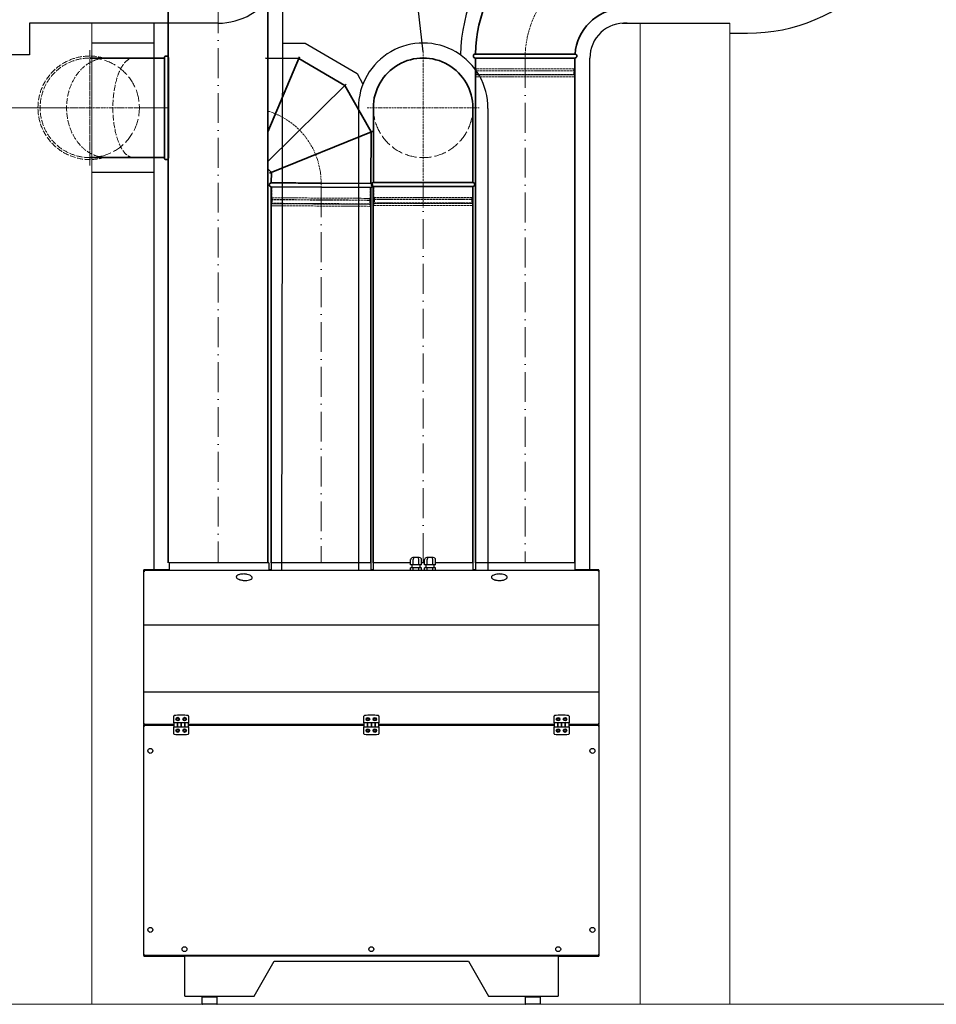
# Model space of a CAD drawing. Header units: millimetres. Extents: x -20688 to 44066, y -7315 to 67290.
# Tile 48 of 75: x -14646 to -12805, y 53746 to 55723. Entities that reach past the tile are written whole.
import ezdxf

# ---------------------------------------------------------------- set-up
doc = ezdxf.new("R2010")
doc.units = ezdxf.units.MM
for name, pattern in [('ACAD_ISO02W100', [15, 12, -3]), ('ACAD_ISO10W100', [18, 12, -3, 0, -3]), ('phl_thick', [0])]:
    doc.linetypes.add(name, pattern=pattern)
for name, color, linetype, lineweight in [('VZT_01 SUP (PŘÍVOD) - OBRYS', 5, 'Continuous', 35), ('VZT_02 SUP (PŘÍVOD) - OSA', 5, 'ACAD_ISO10W100', 5), ('VZT_04 SUP (PŘÍVOD) - SKRYTÉ', 5, 'ACAD_ISO02W100', 5), ('VZT_05 ETA (ODVOD) - OBRYS', 6, 'Continuous', 35), ('VZT_06 ETA (ODVOD) - OSA', 6, 'ACAD_ISO10W100', 5), ('VZT_08 ETA (ODVOD) - SKRYTÉ', 6, 'ACAD_ISO02W100', 5), ('VZT_09 ODA (SÁNÍ) - OBRYS', 3, 'Continuous', 35), ('VZT_10 ODA (SÁNÍ) - OSA', 3, 'ACAD_ISO10W100', 5), ('VZT_13 EHA (VÝFUK) - OBRYS', 14, 'Continuous', 35), ('VZT_14 EHA (VÝFUK) - OSA', 14, 'ACAD_ISO10W100', 5), ('VZT_21 ZAŘÍZENÍ - OBRYS', 1, 'Continuous', 30), ('VZT_50 POPIS - OBECNE', 7, 'Continuous', 13), ('VZT_60_KOTY - DIMENZE', 7, 'Continuous', 5)]:
    doc.layers.add(name, color=color, linetype=linetype, lineweight=lineweight)
for name, color, linetype, lineweight, plot in [('VZT_03 SUP (PŘÍVOD) - NETISK', 8, 'ACAD_ISO02W100', 5, False), ('VZT_07 ETA (ODVOD) - NETISK', 8, 'ACAD_ISO02W100', 5, False), ('VZT_11 ODA (SÁNÍ) - NETISK', 8, 'ACAD_ISO02W100', 5, False)]:
    doc.layers.add(name, color=color, linetype=linetype, lineweight=lineweight, plot=plot)
doc.layers.add('VZT_IZOLACE - TEPELNÁ', color=6, linetype='IZOLACE TEPELNA')
doc.styles.get("Standard").update_dxf_attribs({"font": 'arial.ttf'})
doc.linetypes.add('IZOLACE TEPELNA', pattern='A,12.7,-1.5,["T",Standard,S=2.54,R=0,X=0,Y=-1.27],-3', length=17.2)

msp = doc.modelspace()

# ---------------------------------------------------------------- linework, layer by layer
at = {"color": 8, "lineweight": 9, "ltscale": 0.5}
for p, q in [((-14501.4, 53746.5), (-14501.4, 55716.5)), ((-13399.4, 53746.5), (-13399.4, 55716.3)), ((-13219.4, 53746.5), (-13219.4, 55716.3))]:
    msp.add_line(p, q, dxfattribs=at)
at = {"color": 8, "lineweight": 13, "ltscale": 0.5}
msp.add_line((-19509.5, 53746.5), (-10739.5, 53746.5), dxfattribs=at)
at = {"layer": 'VZT_01 SUP (PŘÍVOD) - OBRYS'}
for p, q in [((-14147.5, 55498.5), (-14083.9, 55649.2)), ((-14505.2, 55646.5), (-14355.4, 55646.5)), ((-14447.5, 55646.5), (-14355.4, 55646.5)), ((-14355.4, 55646.5), (-14355.4, 55446.5)), ((-14347.4, 55446.5), (-14347.4, 55646.5)), ((-14152.4, 55645.9), (-14085.5, 55645.5)), ((-13993, 55591.3), (-14085.5, 55645.5)), ((-14147.5, 55438.8), (-13990, 55594.2)), ((-13940, 55498.1), (-13993, 55591.3)), ((-14144.5, 55414.9), (-13936.2, 55499.6)), ((-13940.6, 55394.6), (-13940, 55498.1)), ((-14355.4, 55446.5), (-14505.2, 55446.5)), ((-14447.5, 55446.5), (-14355.4, 55446.5)), ((-14147.5, 55423.6), (-14147.5, 55423.6)), ((-14147.5, 55423.6), (-14140.5, 55416.5)), ((-14140.5, 55416.5), (-14140.6, 55395.8)), ((-14040.7, 55395.2), (-13940.6, 55394.6)), ((-14140.7, 55387.8), (-13940.7, 55386.6))]:
    msp.add_line(p, q, dxfattribs=at)
for points in [[(-14140.7, 54632.4), (-14140.7, 55386.6)], [(-13940.7, 54632.4), (-13940.7, 55386.6)]]:
    msp.add_lwpolyline(points, dxfattribs=at)
at = {"layer": 'VZT_01 SUP (PŘÍVOD) - OBRYS', "linetype": 'ACAD_ISO02W100', "lineweight": 13}
msp.add_arc((-14505.4, 55546.5), 104, 74.0576, 285.9424, dxfattribs=at)
at = {"layer": 'VZT_01 SUP (PŘÍVOD) - OBRYS'}
for centre, start, end in [((-14351.4, 55646.5), 0, 180), ((-14351.4, 55446.5), 180, 0), ((-14140.7, 55391.8), 94.2162, 269.635), ((-13940.7, 55390.6), 269.635, 89.635)]:
    msp.add_arc(centre, 4, start, end, dxfattribs=at)
at = {"layer": 'VZT_01 SUP (PŘÍVOD) - OBRYS', "linetype": 'ACAD_ISO02W100', "lineweight": 13, "extrusion": (8.33758e-34, -2.67317e-16, -1)}
msp.add_ellipse((-14505.2, 55546.5), major_axis=(0, 100), ratio=0.998637, start_param=-3.141593, end_param=0, dxfattribs=at)
at = {"layer": 'VZT_01 SUP (PŘÍVOD) - OBRYS', "linetype": 'ACAD_ISO02W100', "lineweight": 13, "extrusion": (7.14582e-32, -2.67317e-16, -1)}
msp.add_ellipse((-14471.3, 55546.5), major_axis=(0, 100), ratio=0.805706, start_param=-3.141593, end_param=0, dxfattribs=at)
at = {"layer": 'VZT_01 SUP (PŘÍVOD) - OBRYS', "linetype": 'ACAD_ISO02W100', "lineweight": 13, "extrusion": (2.41961e-31, -2.67317e-16, -1)}
msp.add_ellipse((-14417.5, 55546.5), major_axis=(0, 100), ratio=0.413649, start_param=-3.141593, end_param=0, dxfattribs=at)
at = {"layer": 'VZT_01 SUP (PŘÍVOD) - OBRYS'}
msp.add_open_spline([(-14141, 55395.8), (-14141, 55395.8), (-14138.7, 55395.8), (-14129.8, 55395.8), (-14122.8, 55395.7), (-14105, 55395.6), (-14094.4, 55395.5), (-14070.6, 55395.4), (-14057.8, 55395.3), (-14043.4, 55395.2), (-14042.1, 55395.2), (-14040.7, 55395.2)], degree=3, knots=[315.294186, 315.294186, 315.294186, 315.294186, 351.735982, 351.735982, 390.710875, 390.710875, 429.832624, 429.832624, 468.991563, 468.991563, 473.053633, 473.053633, 473.053633, 473.053633], dxfattribs=at)
at = {"layer": 'VZT_02 SUP (PŘÍVOD) - OSA', "linetype": 'ACAD_ISO02W100', "lineweight": 13, "ltscale": 0.3}
for p, q in [((-14505.4, 55662.5), (-14505.4, 55546.5)), ((-14621.4, 55546.5), (-14505.4, 55546.5)), ((-14505.4, 55546.5), (-14505.4, 55430.5))]:
    msp.add_line(p, q, dxfattribs=at)
at = {"layer": 'VZT_02 SUP (PŘÍVOD) - OSA', "ltscale": 0.3}
for p, q in [((-14347.4, 55546.5), (-14505.4, 55546.5)), ((-14147.5, 55539.8), (-14147.5, 55539.8)), ((-14040.6, 55395.2), (-14040.7, 55387.2))]:
    msp.add_line(p, q, dxfattribs=at)
at = {"layer": 'VZT_02 SUP (PŘÍVOD) - OSA', "ltscale": 5}
msp.add_line((-14347.5, 55546.5), (-14447.5, 55546.5), dxfattribs=at)
msp.add_lwpolyline([(-14040.7, 55386.6), (-14040.7, 54632.4)], dxfattribs=at)
at = {"layer": 'VZT_02 SUP (PŘÍVOD) - OSA', "ltscale": 0.3}
msp.add_arc((-14190.6, 55396.2), 150, 359.635, 73.2833, dxfattribs=at)
at = {"layer": 'VZT_03 SUP (PŘÍVOD) - NETISK', "ltscale": 0.4}
for p, q in [((-14139.7, 55387.8), (-14139.8, 55365.8)), ((-13941.7, 55386.6), (-13941.8, 55364.6)), ((-14140.9, 55354.8), (-13940.9, 55353.6)), ((-14140.9, 55354.8), (-14140.9, 55354.3)), ((-14140.9, 55354.3), (-13940.9, 55353.1)), ((-14140.8, 55362.3), (-13940.8, 55361.1)), ((-14140.8, 55362.3), (-14140.8, 55361.8)), ((-14140.8, 55361.8), (-13940.9, 55360.6)), ((-14139.9, 55353.8), (-13941.9, 55352.6)), ((-14139.9, 55353.8), (-14139.9, 55349.8)), ((-14139.8, 55365.8), (-13941.8, 55364.6)), ((-14138.8, 55361.8), (-14138.9, 55354.8)), ((-14138.9, 55354.3), (-14138.9, 55353.8)), ((-14138.8, 55365.8), (-14138.8, 55362.3)), ((-13942.9, 55360.6), (-13942.9, 55353.6)), ((-13942.9, 55353.1), (-13942.9, 55352.6)), ((-13942.8, 55364.6), (-13942.8, 55361.1)), ((-13941.9, 55352.6), (-13941.9, 55348.6)), ((-13940.8, 55361.1), (-13940.9, 55360.6)), ((-13940.9, 55353.6), (-13940.9, 55353.1)), ((-14139.9, 55349.8), (-13941.9, 55348.6))]:
    msp.add_line(p, q, dxfattribs=at)
at = {"layer": 'VZT_04 SUP (PŘÍVOD) - SKRYTÉ', "linetype": 'ACAD_ISO02W100', "lineweight": 13, "ltscale": 2, "extrusion": (3.19031e-32, 2.67317e-16, -1)}
msp.add_ellipse((-14505.5, 55546.5), major_axis=(0, -100), ratio=0.998637, start_param=-3.141593, end_param=-0.001365, dxfattribs=at)
at = {"layer": 'VZT_05 ETA (ODVOD) - OBRYS'}
for p, q in [((-13835.7, 55396.5), (-13735.6, 55396.5)), ((-13935.6, 55388.5), (-13735.6, 55388.5))]:
    msp.add_line(p, q, dxfattribs=at)
for points in [[(-13935.6, 55396.5), (-13935.6, 55546.5)], [(-13735.6, 55396.5), (-13735.6, 55546.5)], [(-13935.7, 55388.5), (-13935.7, 54632.4)], [(-13735.7, 55388.5), (-13735.7, 54632.4)]]:
    msp.add_lwpolyline(points, dxfattribs=at)
for centre, radius, start, end in [((-13835.6, 55546.5), 100, 0.0003, 180.0003), ((-13935.6, 55392.5), 4, 94.5815, 270.0003), ((-13735.6, 55392.5), 4, 270.0003, 90.0003)]:
    msp.add_arc(centre, radius, start, end, dxfattribs=at)
msp.add_open_spline([(-13936, 55396.5), (-13936, 55396.5), (-13933.8, 55396.5), (-13924.8, 55396.5), (-13917.8, 55396.5), (-13900.1, 55396.5), (-13889.4, 55396.5), (-13865.6, 55396.5), (-13852.8, 55396.5), (-13838.4, 55396.5), (-13837.1, 55396.5), (-13835.7, 55396.5)], degree=3, knots=[315.294186, 315.294186, 315.294186, 315.294186, 351.735982, 351.735982, 390.710875, 390.710875, 429.832624, 429.832624, 468.991563, 468.991563, 473.053633, 473.053633, 473.053633, 473.053633], dxfattribs=at)
at = {"layer": 'VZT_06 ETA (ODVOD) - OSA', "ltscale": 0.3}
for points in [[(-13835.6, 55659), (-13835.6, 55546.5)], [(-13948.1, 55546.5), (-13835.6, 55546.5)], [(-13835.6, 55546.5), (-13835.6, 55346.5)], [(-13835.6, 55546.5), (-13723.1, 55546.5)]]:
    msp.add_lwpolyline(points, dxfattribs=at)
at = {"layer": 'VZT_06 ETA (ODVOD) - OSA', "ltscale": 5}
msp.add_lwpolyline([(-13835.7, 54632.4), (-13835.7, 55388.5)], dxfattribs=at)
at = {"layer": 'VZT_07 ETA (ODVOD) - NETISK', "ltscale": 0.4}
for p, q in [((-13934.6, 55388.5), (-13934.6, 55366.5)), ((-13736.6, 55388.5), (-13736.6, 55366.5)), ((-13935.6, 55363), (-13735.6, 55363)), ((-13935.6, 55363), (-13935.6, 55362.5)), ((-13935.6, 55362.5), (-13735.6, 55362.5)), ((-13935.6, 55355.5), (-13735.6, 55355.5)), ((-13935.6, 55355.5), (-13935.6, 55355)), ((-13935.6, 55355), (-13735.6, 55355)), ((-13934.6, 55366.5), (-13736.6, 55366.5)), ((-13934.6, 55354.5), (-13736.6, 55354.5)), ((-13934.6, 55354.5), (-13934.6, 55350.5)), ((-13934.6, 55350.5), (-13736.6, 55350.5)), ((-13933.6, 55366.5), (-13933.6, 55363)), ((-13933.6, 55362.5), (-13933.6, 55355.5)), ((-13933.6, 55355), (-13933.6, 55354.5)), ((-13737.6, 55366.5), (-13737.6, 55363)), ((-13737.6, 55362.5), (-13737.6, 55355.5)), ((-13737.6, 55355), (-13737.6, 55354.5)), ((-13736.6, 55354.5), (-13736.6, 55350.5)), ((-13735.6, 55363), (-13735.6, 55362.5)), ((-13735.6, 55355.5), (-13735.6, 55355))]:
    msp.add_line(p, q, dxfattribs=at)
at = {"layer": 'VZT_08 ETA (ODVOD) - SKRYTÉ', "ltscale": 2}
msp.add_arc((-13835.6, 55546.5), 100, 180.0003, 0.0003, dxfattribs=at)
at = {"layer": 'VZT_09 ODA (SÁNÍ) - OBRYS'}
for p, q in [((-13630.6, 55654.5), (-13730.7, 55654.5)), ((-13730.7, 55646.5), (-13530.7, 55646.5))]:
    msp.add_line(p, q, dxfattribs=at)
for points in [[(-13730.7, 54632.4), (-13730.7, 55646.5)], [(-13530.7, 54632.4), (-13530.7, 55646.5)]]:
    msp.add_lwpolyline(points, dxfattribs=at)
for centre, radius, start, end in [((-13430.7, 55646.5), 300, 91.5281, 178.4719), ((-13430.7, 55646.5), 100, 94.5812, 175.4188), ((-13730.7, 55650.5), 4, 90, 270), ((-13530.7, 55650.5), 4, 270, 85.4188)]:
    msp.add_arc(centre, radius, start, end, dxfattribs=at)
msp.add_open_spline([(-13630.6, 55654.5), (-13618, 55654.5), (-13605.5, 55654.5), (-13581.6, 55654.5), (-13570.5, 55654.5), (-13551.7, 55654.5), (-13544.1, 55654.5), (-13533.6, 55654.5), (-13530.7, 55654.5), (-13530.4, 55654.5), (-13530.4, 55654.5), (-13530.4, 55654.5)], degree=3, knots=[157.533456, 157.533456, 157.533456, 157.533456, 195.393508, 195.393508, 234.551342, 234.551342, 273.721472, 273.721472, 312.806301, 312.806301, 315.294186, 315.294186, 315.294186, 315.294186], dxfattribs=at)
at = {"layer": 'VZT_10 ODA (SÁNÍ) - OSA', "ltscale": 0.3}
msp.add_lwpolyline([(-13430.7, 55846.5), (-13430.7, 55846.5, 0.414214), (-13630.7, 55646.5), (-13630.7, 55646.5)], format="xyb", dxfattribs=at)
at = {"layer": 'VZT_10 ODA (SÁNÍ) - OSA', "ltscale": 5}
msp.add_lwpolyline([(-13630.7, 55646.5), (-13630.7, 54632.4)], dxfattribs=at)
at = {"layer": 'VZT_11 ODA (SÁNÍ) - NETISK', "ltscale": 0.4}
for p, q in [((-13729.7, 55624.5), (-13729.7, 55646.5)), ((-13531.7, 55624.5), (-13531.7, 55646.5)), ((-13530.7, 55621), (-13730.7, 55621)), ((-13730.7, 55620.5), (-13730.7, 55621)), ((-13530.7, 55620.5), (-13730.7, 55620.5)), ((-13530.7, 55613.5), (-13730.7, 55613.5)), ((-13730.7, 55613), (-13730.7, 55613.5)), ((-13530.7, 55613), (-13730.7, 55613)), ((-13531.7, 55624.5), (-13729.7, 55624.5)), ((-13531.7, 55612.5), (-13729.7, 55612.5)), ((-13729.7, 55608.5), (-13729.7, 55612.5)), ((-13531.7, 55608.5), (-13729.7, 55608.5)), ((-13728.7, 55621), (-13728.7, 55624.5)), ((-13728.7, 55613.5), (-13728.7, 55620.5)), ((-13728.7, 55612.5), (-13728.7, 55613)), ((-13532.7, 55621), (-13532.7, 55624.5)), ((-13532.7, 55613.5), (-13532.7, 55620.5)), ((-13532.7, 55612.5), (-13532.7, 55613)), ((-13531.7, 55608.5), (-13531.7, 55612.5)), ((-13530.7, 55620.5), (-13530.7, 55621)), ((-13530.7, 55613), (-13530.7, 55613.5))]:
    msp.add_line(p, q, dxfattribs=at)
at = {"layer": 'VZT_13 EHA (VÝFUK) - OBRYS'}
for points in [[(-14347.5, 54632.4), (-14347.5, 55846.5)], [(-14147.5, 54632.4), (-14147.5, 55846.5)]]:
    msp.add_lwpolyline(points, dxfattribs=at)
at = {"layer": 'VZT_14 EHA (VÝFUK) - OSA', "ltscale": 5}
msp.add_lwpolyline([(-14247.5, 55846.5), (-14247.5, 54632.4)], dxfattribs=at)
at = {"layer": 'VZT_21 ZAŘÍZENÍ - OBRYS'}
for p, q in [((-13860.7, 54628.3), (-13860.7, 54639.3)), ((-13853, 54643.3), (-13856, 54643.3)), ((-13855.3, 54628.3), (-13855.3, 54639.3)), ((-13846.6, 54643.3), (-13853, 54643.3)), ((-13843.3, 54643.3), (-13846.6, 54643.3)), ((-13844.4, 54628.3), (-13844.4, 54639.3)), ((-13838.7, 54628.3), (-13838.7, 54639.3)), ((-13832.7, 54628.3), (-13832.7, 54639.3)), ((-13825, 54643.3), (-13828, 54643.3)), ((-13827.3, 54628.3), (-13827.3, 54639.3)), ((-13818.6, 54643.3), (-13825, 54643.3)), ((-13815.3, 54643.3), (-13818.6, 54643.3)), ((-13816.4, 54628.3), (-13816.4, 54639.3)), ((-13810.7, 54628.3), (-13810.7, 54639.3)), ((-14145.7, 54632.4), (-14345.7, 54632.4)), ((-14345.7, 54632.4), (-14345.7, 54617.7)), ((-14145.7, 54632.4), (-14145.7, 54617.7)), ((-13940.7, 54632.4), (-14140.7, 54632.4)), ((-14140.7, 54632.4), (-14140.7, 54617.7)), ((-13940.7, 54632.4), (-13940.7, 54617.7)), ((-13860.7, 54632.4), (-13935.7, 54632.4)), ((-13935.7, 54632.4), (-13935.7, 54617.7)), ((-13855.3, 54628.3), (-13860.7, 54628.3)), ((-13855.4, 54622.3), (-13860.7, 54622.3)), ((-13860.7, 54617.7), (-13860.7, 54622.3)), ((-13857.7, 54622.3), (-13857.7, 54628.3)), ((-13844.4, 54622.3), (-13855.4, 54622.3)), ((-13855.4, 54617.7), (-13855.4, 54622.3)), ((-13844.4, 54628.3), (-13855.3, 54628.3)), ((-13838.7, 54628.3), (-13844.4, 54628.3)), ((-13838.7, 54622.3), (-13844.4, 54622.3)), ((-13844.4, 54617.7), (-13844.4, 54622.3)), ((-13841.7, 54622.3), (-13841.7, 54628.3)), ((-13832.7, 54632.4), (-13838.7, 54632.4)), ((-13838.7, 54617.7), (-13838.7, 54622.3)), ((-13827.3, 54628.3), (-13832.7, 54628.3)), ((-13827.4, 54622.3), (-13832.7, 54622.3)), ((-13832.7, 54617.7), (-13832.7, 54622.3)), ((-13829.7, 54622.3), (-13829.7, 54628.3)), ((-13816.4, 54622.3), (-13827.4, 54622.3)), ((-13827.4, 54617.7), (-13827.4, 54622.3)), ((-13816.4, 54628.3), (-13827.3, 54628.3)), ((-13810.7, 54628.3), (-13816.4, 54628.3)), ((-13810.7, 54622.3), (-13816.4, 54622.3)), ((-13816.4, 54617.7), (-13816.4, 54622.3)), ((-13813.7, 54622.3), (-13813.7, 54628.3)), ((-13735.7, 54632.4), (-13810.7, 54632.4)), ((-13810.7, 54617.7), (-13810.7, 54622.3)), ((-13735.7, 54632.4), (-13735.7, 54617.7)), ((-13530.7, 54632.4), (-13730.7, 54632.4)), ((-13730.7, 54632.4), (-13730.7, 54617.7)), ((-13530.7, 54632.4), (-13530.7, 54617.7)), ((-14345.7, 54618.5), (-14396.7, 54618.5)), ((-14396.7, 54617.7), (-14396.7, 54618.5)), ((-14396.7, 54617.7), (-13482.5, 54617.7)), ((-14396.7, 54616.8), (-14396.7, 54617.7)), ((-14396.7, 54616.8), (-14396.7, 54616.7)), ((-14396.1, 54616.7), (-14396.7, 54616.7)), ((-14396.7, 54308.7), (-14396.7, 54616.7)), ((-14395.2, 54616.1), (-14395.1, 54616.1)), ((-14140.7, 54618.5), (-14145.7, 54618.5)), ((-13935.7, 54618.5), (-13940.7, 54618.5)), ((-13730.7, 54618.5), (-13735.7, 54618.5)), ((-13482.5, 54618.5), (-13530.7, 54618.5)), ((-13483, 54616.7), (-13482.5, 54616.7)), ((-13482.5, 54617.7), (-13482.5, 54618.5)), ((-13482.5, 54617.7), (-13482.5, 54616.8)), ((-13482.5, 54616.7), (-13482.5, 54616.8)), ((-13482.5, 54616.7), (-13482.5, 54308.7)), ((-14336.7, 54311.2), (-14336.7, 54325)), ((-14306.7, 54325), (-14306.7, 54311.2)), ((-13954.6, 54311.2), (-13954.6, 54325)), ((-13924.6, 54325), (-13924.6, 54311.2)), ((-13572.5, 54311.2), (-13572.5, 54325)), ((-13542.5, 54325), (-13542.5, 54311.2)), ((-14396.1, 54308.7), (-14396.7, 54308.7)), ((-14396.7, 54308.7), (-14396.7, 54308.6)), ((-14396.7, 54307.7), (-14396.7, 54308.6)), ((-14336.7, 54307.7), (-14396.7, 54307.7)), ((-14396.7, 54307.7), (-14396.7, 54306.7)), ((-14396.7, 54306.7), (-14336.7, 54306.7)), ((-14396.7, 54305.8), (-14396.7, 54306.7)), ((-14396.7, 54305.8), (-14396.7, 54305.7)), ((-14396.1, 54305.7), (-14396.7, 54305.7)), ((-14396.7, 53844.7), (-14396.7, 54305.7)), ((-14395.8, 54307.7), (-14395.8, 54306.7)), ((-14395.4, 54309.1), (-14395.6, 54309.1)), ((-14395.5, 54305.3), (-14395.5, 54305.3)), ((-14306.7, 54311.2), (-14336.7, 54311.2)), ((-14336.7, 54311.2), (-14336.7, 54303.2)), ((-14336.7, 54303.2), (-14306.7, 54303.2)), ((-14336.7, 54289.4), (-14336.7, 54303.2)), ((-14329.2, 54303.2), (-14329.2, 54311.2)), ((-14329.2, 54311.2), (-14329.2, 54303.2)), ((-14321.7, 54311.2), (-14321.7, 54303.2)), ((-14321.7, 54303.2), (-14321.7, 54311.2)), ((-14314.2, 54303.2), (-14314.2, 54311.2)), ((-14314.2, 54311.2), (-14314.2, 54303.2)), ((-14306.7, 54303.2), (-14306.7, 54311.2)), ((-13954.6, 54307.7), (-14306.7, 54307.7)), ((-14306.7, 54306.7), (-13954.6, 54306.7)), ((-14306.7, 54303.2), (-14306.7, 54289.4)), ((-13924.6, 54311.2), (-13954.6, 54311.2)), ((-13954.6, 54311.2), (-13954.6, 54303.2)), ((-13954.6, 54303.2), (-13924.6, 54303.2)), ((-13954.6, 54289.4), (-13954.6, 54303.2)), ((-13947.1, 54311.2), (-13947.1, 54303.2)), ((-13947.1, 54303.2), (-13947.1, 54311.2)), ((-13939.6, 54303.2), (-13939.6, 54311.2)), ((-13939.6, 54311.2), (-13939.6, 54303.2)), ((-13932.1, 54311.2), (-13932.1, 54303.2)), ((-13932.1, 54303.2), (-13932.1, 54311.2)), ((-13924.6, 54303.2), (-13924.6, 54311.2)), ((-13572.5, 54307.7), (-13924.6, 54307.7)), ((-13924.6, 54306.7), (-13572.5, 54306.7)), ((-13924.6, 54303.2), (-13924.6, 54289.4)), ((-13542.5, 54311.2), (-13572.5, 54311.2)), ((-13572.5, 54311.2), (-13572.5, 54303.2)), ((-13572.5, 54303.2), (-13542.5, 54303.2)), ((-13572.5, 54289.4), (-13572.5, 54303.2)), ((-13565, 54311.2), (-13565, 54303.2)), ((-13565, 54303.2), (-13565, 54311.2)), ((-13557.5, 54303.2), (-13557.5, 54311.2)), ((-13557.5, 54311.2), (-13557.5, 54303.2)), ((-13550, 54311.2), (-13550, 54303.2)), ((-13550, 54303.2), (-13550, 54311.2)), ((-13542.5, 54303.2), (-13542.5, 54311.2)), ((-13482.5, 54307.7), (-13542.5, 54307.7)), ((-13542.5, 54306.7), (-13482.5, 54306.7)), ((-13542.5, 54303.2), (-13542.5, 54289.4)), ((-13483.7, 54305.3), (-13483.7, 54305.3)), ((-13483.4, 54306.7), (-13483.4, 54307.7)), ((-13483, 54308.7), (-13482.5, 54308.7)), ((-13483, 54305.7), (-13482.5, 54305.7)), ((-13482.5, 54308.6), (-13482.5, 54308.7)), ((-13482.5, 54308.6), (-13482.5, 54307.7)), ((-13482.5, 54306.7), (-13482.5, 54307.7)), ((-13482.5, 54306.7), (-13482.5, 54305.8)), ((-13482.5, 54305.7), (-13482.5, 54305.8)), ((-13482.5, 54305.7), (-13482.5, 53844.7)), ((-14396.1, 53844.7), (-14396.7, 53844.7)), ((-14396.7, 53844.7), (-14396.7, 53844.6)), ((-14396.7, 53843.7), (-14396.7, 53844.6)), ((-13482.5, 53843.7), (-14396.7, 53843.7)), ((-14396.7, 53843.7), (-14396.7, 53843.5)), ((-14395.8, 53843.5), (-14396.7, 53843.5)), ((-14396.7, 53843.4), (-14314.6, 53843.4)), ((-14396.7, 53843.4), (-14396.7, 53842.5)), ((-14396.7, 53842.5), (-14314.6, 53842.5)), ((-14395.8, 53843.7), (-14395.8, 53843.5)), ((-14395.5, 53845.1), (-14395.5, 53845)), ((-14395.4, 53845.2), (-14395.4, 53845.1)), ((-14314.6, 53842.8), (-14314.6, 53843.7)), ((-13564.6, 53842.8), (-14314.6, 53842.8)), ((-14314.6, 53842.8), (-14314.6, 53842.4)), ((-14314.6, 53762.5), (-14314.6, 53842.4)), ((-13564.6, 53842.8), (-13564.6, 53843.7)), ((-13564.6, 53843.4), (-13482.5, 53843.4)), ((-13564.6, 53842.8), (-13564.6, 53842.4)), ((-13564.6, 53842.5), (-13482.5, 53842.5)), ((-13564.6, 53842.4), (-13564.6, 53762.5)), ((-13483.7, 53845.1), (-13483.7, 53845)), ((-13483.4, 53843.5), (-13483.4, 53843.7)), ((-13483.4, 53843.5), (-13482.5, 53843.5)), ((-13483, 53844.7), (-13482.5, 53844.7)), ((-13482.5, 53844.6), (-13482.5, 53844.7)), ((-13482.5, 53844.6), (-13482.5, 53843.7)), ((-13482.5, 53843.5), (-13482.5, 53843.7)), ((-13482.5, 53843.4), (-13482.5, 53842.5)), ((-14314.6, 53763.3), (-14314.6, 53762.5)), ((-14279.6, 53746.5), (-14279.6, 53760.5)), ((-14279.1, 53761), (-14250.1, 53761)), ((-14272.1, 53762.5), (-14272.1, 53761)), ((-14257.1, 53762.5), (-14257.1, 53761)), ((-14249.6, 53746.5), (-14249.6, 53760.5)), ((-13629.6, 53746.5), (-13629.6, 53760.5)), ((-13629.1, 53761), (-13600.1, 53761)), ((-13622.1, 53762.5), (-13622.1, 53761)), ((-13607.1, 53762.5), (-13607.1, 53761)), ((-13599.6, 53746.5), (-13599.6, 53760.5)), ((-13564.6, 53762.5), (-13564.6, 53763.3)), ((-14250.1, 53746), (-14279.1, 53746)), ((-13600.1, 53746), (-13629.1, 53746))]:
    msp.add_line(p, q, dxfattribs=at)
for points in [[(-13482.5, 54507.4), (-14396.7, 54507.4)], [(-13482.5, 54372.6), (-14396.7, 54372.6)], [(-14314.6, 53762.5), (-14175.1, 53762.5), (-14134.6, 53832.6), (-13744.6, 53832.6), (-13704.1, 53762.5), (-13564.6, 53762.5)]]:
    msp.add_lwpolyline(points, dxfattribs=at)
for centre, radius in [((-14328.7, 54318.7), 3.63), ((-14314.7, 54318.7), 3.63), ((-13946.6, 54318.7), 3.62), ((-13932.6, 54318.7), 3.62), ((-13564.5, 54318.7), 3.62), ((-13550.5, 54318.7), 3.62), ((-14328.7, 54318.7), 2.13), ((-14314.7, 54318.7), 2.13), ((-13946.6, 54318.7), 2.12), ((-13932.6, 54318.7), 2.12), ((-13564.5, 54318.7), 2.12), ((-13550.5, 54318.7), 2.12), ((-14328.7, 54295.7), 3.62), ((-14328.7, 54295.7), 2.12), ((-14314.7, 54295.7), 3.62), ((-14314.7, 54295.7), 2.12), ((-13946.6, 54295.7), 3.63), ((-13946.6, 54295.7), 2.13), ((-13932.6, 54295.7), 3.63), ((-13932.6, 54295.7), 2.13), ((-13564.5, 54295.7), 3.63), ((-13564.5, 54295.7), 2.13), ((-13550.5, 54295.7), 3.63), ((-13550.5, 54295.7), 2.13), ((-14383.7, 54255), 5), ((-13495.5, 54255), 5), ((-14383.7, 53895.4), 5), ((-13495.5, 53895.4), 5), ((-14315, 53856.7), 5), ((-13939.6, 53856.7), 5), ((-13564.2, 53856.7), 5)]:
    msp.add_circle(centre, radius, dxfattribs=at)
for centre, radius, start, end in [((-14335.7, 54325), 1, 95.7806, 180), ((-14321.7, 54186.7), 140, 84.2194, 95.7806), ((-14307.7, 54325), 1, 0, 84.2194), ((-13953.6, 54325), 1, 95.7806, 180), ((-13939.6, 54186.7), 140, 84.2194, 95.7806), ((-13925.6, 54325), 1, 0, 84.2194), ((-13571.5, 54325), 1, 95.7806, 180), ((-13557.5, 54186.7), 140, 84.2194, 95.7806), ((-13543.5, 54325), 1, 0, 84.2194), ((-14335.7, 54289.4), 1, 180, 264.2194), ((-14321.7, 54427.7), 140, 264.2194, 275.7806), ((-14307.7, 54289.4), 1, 275.7806, 0), ((-13953.6, 54289.4), 1, 180, 264.2194), ((-13939.6, 54427.7), 140, 264.2194, 275.7806), ((-13925.6, 54289.4), 1, 275.7806, 0), ((-13571.5, 54289.4), 1, 180, 264.2194), ((-13557.5, 54427.7), 140, 264.2194, 275.7806), ((-13543.5, 54289.4), 1, 275.7806, 0), ((-14279.1, 53760.5), 0.5, 90, 180), ((-14250.1, 53760.5), 0.5, 0, 90), ((-13629.1, 53760.5), 0.5, 90, 180), ((-13600.1, 53760.5), 0.5, 0, 90), ((-14279.1, 53746.5), 0.5, 180, 270), ((-14250.1, 53746.5), 0.5, 270, 0), ((-13629.1, 53746.5), 0.5, 180, 270), ((-13600.1, 53746.5), 0.5, 270, 0)]:
    msp.add_arc(centre, radius, start, end, dxfattribs=at)
for centre, major_axis, ratio, start_param, end_param in [((-13856, 54639.3), (4.62, 0), 0.866176, 1.570796, 3.141593), ((-13853, 54639.3), (0, 4), 0.59592, 0, 1.570796), ((-13846.6, 54639.3), (0, 4), 0.558579, 4.712389, 6.283185), ((-13843.3, 54639.3), (-4.62, 0), 0.866176, 3.141593, 4.712389), ((-13828, 54639.3), (4.62, 0), 0.866176, 1.570796, 3.141593), ((-13825, 54639.3), (0, 4), 0.59592, 0, 1.570796), ((-13818.6, 54639.3), (0, 4), 0.558579, 4.712389, 6.283185), ((-13815.3, 54639.3), (-4.62, 0), 0.866176, 3.141593, 4.712389)]:
    msp.add_ellipse(centre, major_axis=major_axis, ratio=ratio, start_param=start_param, end_param=end_param, dxfattribs=at)
for points, knots in [([(-14396.7, 54617.7), (-14396.3, 54617.7), (-14395.8, 54617.2), (-14395.4, 54616.6), (-14395.3, 54616.4), (-14395.1, 54616.2), (-14395, 54616)], [-1, -1, -1, -1, -0.246936, -0.246936, -0.246936, 0, 0, 0, 0]), ([(-14395.1, 54616.1), (-14395.6, 54616.4), (-14396.1, 54616.7), (-14396.5, 54616.8), (-14396.6, 54616.8), (-14396.6, 54616.8), (-14396.7, 54616.8)], [0.0797862, 0.0797862, 0.0797862, 0.0797862, 0.9092253, 0.9092253, 0.9092253, 1, 1, 1, 1]), ([(-14396.6, 54616.5), (-14396.4, 54616.4), (-14396.1, 54616.3), (-14395.6, 54616.1), (-14395.4, 54616.1), (-14395.2, 54616), (-14395, 54616)], [-0.7752376, -0.7752376, -0.7752376, -0.7752376, -0.2469362, -0.2469362, -0.2469362, 0, 0, 0, 0]), ([(-14194.6, 54610.2), (-14196.3, 54610.2), (-14198, 54610.2), (-14201.4, 54609.9), (-14203, 54609.7), (-14205.6, 54609), (-14206.5, 54608.7), (-14208.1, 54608), (-14208.7, 54607.7), (-14209.6, 54607), (-14210, 54606.7), (-14210.5, 54606), (-14210.7, 54605.7), (-14210.9, 54605.1), (-14210.9, 54604.9), (-14211, 54604.6)], [-1.679434, -1.679434, -1.679434, -1.679434, -1.178447, -1.178447, -0.70852, -0.70852, -0.414815, -0.414815, -0.231249, -0.231249, -0.116521, -0.116521, -0.044816, -0.044816, 0, 0, 0, 0]), ([(-14211, 54604.6), (-14211, 54603.8), (-14210.6, 54603.1), (-14209.9, 54602.1), (-14209.5, 54601.7), (-14208.3, 54600.7), (-14207.4, 54600.3), (-14206, 54599.6), (-14205.5, 54599.4), (-14204.6, 54599), (-14204.2, 54598.9), (-14203.2, 54598.6), (-14202.5, 54598.4), (-14200.7, 54597.9), (-14199.5, 54597.7), (-14197.4, 54597.4), (-14196.4, 54597.2), (-14195.4, 54597.2)], [-1.676041, -1.676041, -1.676041, -1.676041, -1.527292, -1.527292, -1.378544, -1.378544, -1.110377, -1.110377, -0.942773, -0.942773, -0.83802, -0.83802, -0.628515, -0.628515, -0.293307, -0.293307, 0, 0, 0, 0]), ([(-14195.4, 54597.2), (-14194.7, 54597.1), (-14193.9, 54597.1), (-14192, 54597.1), (-14190.9, 54597.1), (-14187.9, 54597.4), (-14186, 54597.7), (-14183.2, 54598.6), (-14182.2, 54599), (-14180.8, 54599.9), (-14180.3, 54600.3), (-14179.5, 54601.2), (-14179.1, 54601.9), (-14179, 54602.7)], [-1.681982, -1.681982, -1.681982, -1.681982, -1.471734, -1.471734, -1.135338, -1.135338, -0.597103, -0.597103, -0.298552, -0.298552, -0.149276, -0.149276, 0, 0, 0, 0]), ([(-14179, 54602.7), (-14179, 54603.5), (-14179.3, 54604.2), (-14180, 54605.2), (-14180.4, 54605.7), (-14181.7, 54606.7), (-14182.7, 54607.3), (-14185.3, 54608.5), (-14187.1, 54609), (-14190.1, 54609.7), (-14191.3, 54609.9), (-14193.1, 54610.1), (-14193.9, 54610.1), (-14194.6, 54610.2)], [-1.681982, -1.681982, -1.681982, -1.681982, -1.532706, -1.532706, -1.38343, -1.38343, -1.084878, -1.084878, -0.546644, -0.546644, -0.210248, -0.210248, 0, 0, 0, 0]), ([(-13682.5, 54610.2), (-13684.2, 54610.2), (-13685.9, 54610), (-13689.2, 54609.5), (-13690.8, 54609.2), (-13693.4, 54608.4), (-13694.3, 54608), (-13695.8, 54607.2), (-13696.4, 54606.8), (-13697.3, 54606.1), (-13697.6, 54605.7), (-13698.1, 54605.1), (-13698.3, 54604.8), (-13698.4, 54604.2), (-13698.5, 54603.9), (-13698.5, 54603.7)], [-1.679434, -1.679434, -1.679434, -1.679434, -1.178447, -1.178447, -0.70852, -0.70852, -0.414815, -0.414815, -0.231249, -0.231249, -0.116521, -0.116521, -0.044816, -0.044816, 0, 0, 0, 0]), ([(-13698.5, 54603.7), (-13698.5, 54602.8), (-13698.1, 54602.2), (-13697.3, 54601.2), (-13696.8, 54600.8), (-13695.5, 54599.9), (-13694.7, 54599.5), (-13693.2, 54598.9), (-13692.7, 54598.7), (-13691.8, 54598.5), (-13691.4, 54598.4), (-13690.4, 54598.1), (-13689.7, 54597.9), (-13687.8, 54597.6), (-13686.7, 54597.4), (-13684.5, 54597.2), (-13683.5, 54597.2), (-13682.5, 54597.2)], [-1.676041, -1.676041, -1.676041, -1.676041, -1.527292, -1.527292, -1.378544, -1.378544, -1.110377, -1.110377, -0.942773, -0.942773, -0.83802, -0.83802, -0.628515, -0.628515, -0.293307, -0.293307, 0, 0, 0, 0]), ([(-13666.5, 54603.7), (-13666.5, 54604.5), (-13666.8, 54605.1), (-13667.6, 54606.2), (-13668.1, 54606.5), (-13669.4, 54607.5), (-13670.4, 54608), (-13673.2, 54609.1), (-13675, 54609.5), (-13678, 54610), (-13679.2, 54610.1), (-13681, 54610.2), (-13681.8, 54610.2), (-13682.5, 54610.2)], [-1.681982, -1.681982, -1.681982, -1.681982, -1.532706, -1.532706, -1.38343, -1.38343, -1.084878, -1.084878, -0.546644, -0.546644, -0.210248, -0.210248, 0, 0, 0, 0]), ([(-13682.5, 54597.2), (-13681.8, 54597.2), (-13681, 54597.2), (-13679.2, 54597.3), (-13678, 54597.4), (-13675, 54597.8), (-13673.2, 54598.2), (-13670.4, 54599.3), (-13669.4, 54599.8), (-13668.1, 54600.8), (-13667.6, 54601.2), (-13666.8, 54602.2), (-13666.5, 54602.9), (-13666.5, 54603.7)], [-1.681982, -1.681982, -1.681982, -1.681982, -1.471734, -1.471734, -1.135338, -1.135338, -0.597103, -0.597103, -0.298552, -0.298552, -0.149276, -0.149276, 0, 0, 0, 0]), ([(-13482.5, 54617.7), (-13482.9, 54617.7), (-13483.3, 54617.2), (-13483.8, 54616.6), (-13483.9, 54616.4), (-13484, 54616.2), (-13484.2, 54616)], [-1, -1, -1, -1, -0.246936, -0.246936, -0.246936, 0, 0, 0, 0]), ([(-13484.2, 54616), (-13483.7, 54616.3), (-13483.2, 54616.7), (-13482.6, 54616.8), (-13482.6, 54616.8), (-13482.5, 54616.8), (-13482.5, 54616.8)], [0, 0, 0, 0, 0.909225, 0.909225, 0.909225, 1, 1, 1, 1]), ([(-13482.6, 54616.5), (-13482.8, 54616.4), (-13483.1, 54616.3), (-13483.5, 54616.1), (-13483.7, 54616.1), (-13484, 54616), (-13484.2, 54616)], [-0.7752376, -0.7752376, -0.7752376, -0.7752376, -0.2469362, -0.2469362, -0.2469362, 0, 0, 0, 0]), ([(-14396.7, 54307.7), (-14396.3, 54307.7), (-14395.8, 54308.1), (-14395.4, 54308.7), (-14395.3, 54308.9), (-14395.1, 54309.1), (-14395, 54309.4)], [-1, -1, -1, -1, -0.246936, -0.246936, -0.246936, 0, 0, 0, 0]), ([(-14395.4, 54309.1), (-14395.8, 54308.8), (-14396.2, 54308.6), (-14396.5, 54308.6), (-14396.6, 54308.6), (-14396.6, 54308.6), (-14396.7, 54308.6)], [0.2447146, 0.2447146, 0.2447146, 0.2447146, 0.9092253, 0.9092253, 0.9092253, 1, 1, 1, 1]), ([(-14396.7, 54306.7), (-14396.3, 54306.7), (-14395.8, 54306.2), (-14395.4, 54305.6), (-14395.3, 54305.4), (-14395.1, 54305.2), (-14395, 54305)], [-1, -1, -1, -1, -0.246936, -0.246936, -0.246936, 0, 0, 0, 0]), ([(-14395, 54305), (-14395.5, 54305.3), (-14396, 54305.7), (-14396.5, 54305.8), (-14396.6, 54305.8), (-14396.6, 54305.8), (-14396.7, 54305.8)], [0, 0, 0, 0, 0.909225, 0.909225, 0.909225, 1, 1, 1, 1]), ([(-14396.6, 54308.8), (-14396.4, 54308.9), (-14396.1, 54309.1), (-14395.6, 54309.2), (-14395.4, 54309.3), (-14395.2, 54309.3), (-14395, 54309.4)], [-0.7752376, -0.7752376, -0.7752376, -0.7752376, -0.2469362, -0.2469362, -0.2469362, 0, 0, 0, 0]), ([(-14396.6, 54305.5), (-14396.4, 54305.4), (-14396.1, 54305.3), (-14395.6, 54305.1), (-14395.4, 54305.1), (-14395.2, 54305), (-14395, 54305)], [-0.7752376, -0.7752376, -0.7752376, -0.7752376, -0.2469362, -0.2469362, -0.2469362, 0, 0, 0, 0]), ([(-13482.5, 54307.7), (-13482.9, 54307.7), (-13483.3, 54308.1), (-13483.8, 54308.7), (-13483.9, 54308.9), (-13484, 54309.1), (-13484.2, 54309.4)], [-1, -1, -1, -1, -0.246936, -0.246936, -0.246936, 0, 0, 0, 0]), ([(-13484.2, 54309.4), (-13483.7, 54309), (-13483.2, 54308.6), (-13482.6, 54308.6), (-13482.6, 54308.6), (-13482.5, 54308.6), (-13482.5, 54308.6)], [0, 0, 0, 0, 0.909225, 0.909225, 0.909225, 1, 1, 1, 1]), ([(-13482.6, 54308.8), (-13482.8, 54308.9), (-13483.1, 54309.1), (-13483.5, 54309.2), (-13483.7, 54309.3), (-13484, 54309.3), (-13484.2, 54309.4)], [-0.7752376, -0.7752376, -0.7752376, -0.7752376, -0.2469362, -0.2469362, -0.2469362, 0, 0, 0, 0]), ([(-13482.5, 54306.7), (-13482.9, 54306.7), (-13483.3, 54306.2), (-13483.8, 54305.6), (-13483.9, 54305.4), (-13484, 54305.2), (-13484.2, 54305)], [-1, -1, -1, -1, -0.246936, -0.246936, -0.246936, 0, 0, 0, 0]), ([(-13484.2, 54305), (-13483.7, 54305.3), (-13483.2, 54305.7), (-13482.6, 54305.8), (-13482.6, 54305.8), (-13482.5, 54305.8), (-13482.5, 54305.8)], [0, 0, 0, 0, 0.909225, 0.909225, 0.909225, 1, 1, 1, 1]), ([(-13482.6, 54305.5), (-13482.8, 54305.4), (-13483.1, 54305.3), (-13483.5, 54305.1), (-13483.7, 54305.1), (-13484, 54305), (-13484.2, 54305)], [-0.7752376, -0.7752376, -0.7752376, -0.7752376, -0.2469362, -0.2469362, -0.2469362, 0, 0, 0, 0]), ([(-14396.7, 53843.7), (-14396.3, 53843.7), (-14395.8, 53844.1), (-14395.4, 53844.7), (-14395.3, 53844.9), (-14395.1, 53845.1), (-14395, 53845.4)], [-1, -1, -1, -1, -0.246936, -0.246936, -0.246936, 0, 0, 0, 0]), ([(-14395.4, 53845.1), (-14395.8, 53844.8), (-14396.1, 53844.6), (-14396.5, 53844.6), (-14396.6, 53844.6), (-14396.6, 53844.6), (-14396.7, 53844.6)], [0.2352941, 0.2352941, 0.2352941, 0.2352941, 0.9092253, 0.9092253, 0.9092253, 1, 1, 1, 1]), ([(-14396.1, 53843.5), (-14396.3, 53843.4), (-14396.4, 53843.4), (-14396.5, 53843.4), (-14396.6, 53843.4), (-14396.6, 53843.4), (-14396.7, 53843.4)], [0.6782775, 0.6782775, 0.6782775, 0.6782775, 0.9092253, 0.9092253, 0.9092253, 1, 1, 1, 1]), ([(-14396.6, 53844.8), (-14396.4, 53844.9), (-14396.1, 53845.1), (-14395.6, 53845.2), (-14395.4, 53845.3), (-14395.2, 53845.3), (-14395, 53845.4)], [-0.7752376, -0.7752376, -0.7752376, -0.7752376, -0.2469362, -0.2469362, -0.2469362, 0, 0, 0, 0]), ([(-14395.7, 53843.7), (-14395.7, 53843.6), (-14395.8, 53843.6), (-14395.8, 53843.5), (-14395.8, 53843.5), (-14395.8, 53843.5), (-14395.8, 53843.5)], [0.7142857, 0.7142857, 0.7142857, 0.7142857, 0.9092253, 0.9092253, 0.9092253, 1, 1, 1, 1]), ([(-13482.5, 53843.7), (-13482.9, 53843.7), (-13483.3, 53844.1), (-13483.8, 53844.7), (-13483.9, 53844.9), (-13484, 53845.1), (-13484.2, 53845.4)], [-1, -1, -1, -1, -0.246936, -0.246936, -0.246936, 0, 0, 0, 0]), ([(-13484.2, 53845.4), (-13483.7, 53845), (-13483.2, 53844.6), (-13482.6, 53844.6), (-13482.6, 53844.6), (-13482.5, 53844.6), (-13482.5, 53844.6)], [0, 0, 0, 0, 0.909225, 0.909225, 0.909225, 1, 1, 1, 1]), ([(-13482.6, 53844.8), (-13482.8, 53844.9), (-13483.1, 53845.1), (-13483.5, 53845.2), (-13483.7, 53845.3), (-13484, 53845.3), (-13484.2, 53845.4)], [-0.7752376, -0.7752376, -0.7752376, -0.7752376, -0.2469362, -0.2469362, -0.2469362, 0, 0, 0, 0]), ([(-13483.5, 53843.7), (-13483.4, 53843.6), (-13483.4, 53843.6), (-13483.4, 53843.5), (-13483.4, 53843.5), (-13483.4, 53843.5), (-13483.4, 53843.5)], [0.7142857, 0.7142857, 0.7142857, 0.7142857, 0.9092253, 0.9092253, 0.9092253, 1, 1, 1, 1]), ([(-13483, 53843.5), (-13482.9, 53843.4), (-13482.8, 53843.4), (-13482.6, 53843.4), (-13482.6, 53843.4), (-13482.5, 53843.4), (-13482.5, 53843.4)], [0.6782775, 0.6782775, 0.6782775, 0.6782775, 0.9092253, 0.9092253, 0.9092253, 1, 1, 1, 1])]:
    msp.add_open_spline(points, degree=3, knots=knots, dxfattribs=at)
for points in [[(-14396.7, 54616.7), (-14396.7, 54616.6), (-14396.6, 54616.6), (-14396.6, 54616.5)], [(-14395.2, 54616.1), (-14395.4, 54616.2), (-14395.6, 54616.3), (-14395.7, 54616.5)], [(-13484.2, 54616), (-13483.9, 54616.1), (-13483.6, 54616.3), (-13483.5, 54616.5)], [(-13482.5, 54616.7), (-13482.5, 54616.6), (-13482.5, 54616.6), (-13482.6, 54616.5)], [(-14396.7, 54308.7), (-14396.7, 54308.7), (-14396.6, 54308.8), (-14396.6, 54308.8)], [(-14396.7, 54305.7), (-14396.7, 54305.6), (-14396.6, 54305.6), (-14396.6, 54305.5)], [(-14395.5, 54309.1), (-14395.6, 54309), (-14395.6, 54308.9), (-14395.7, 54308.9)], [(-14395, 54305), (-14395.3, 54305.1), (-14395.6, 54305.3), (-14395.7, 54305.5)], [(-13484.2, 54309.4), (-13483.9, 54309.2), (-13483.6, 54309), (-13483.5, 54308.9)], [(-13484.2, 54305), (-13483.9, 54305.1), (-13483.6, 54305.3), (-13483.5, 54305.5)], [(-13482.5, 54308.7), (-13482.5, 54308.7), (-13482.5, 54308.8), (-13482.6, 54308.8)], [(-13482.5, 54305.7), (-13482.5, 54305.6), (-13482.5, 54305.6), (-13482.6, 54305.5)], [(-14396.7, 53844.7), (-14396.7, 53844.7), (-14396.6, 53844.8), (-14396.6, 53844.8)], [(-14395.4, 53845.1), (-14395.5, 53845), (-14395.6, 53845), (-14395.7, 53844.9)], [(-13484.2, 53845.4), (-13483.9, 53845.2), (-13483.6, 53845), (-13483.5, 53844.9)], [(-13482.5, 53844.7), (-13482.5, 53844.7), (-13482.5, 53844.8), (-13482.6, 53844.8)]]:
    msp.add_open_spline(points, degree=3, dxfattribs=at)
at = {"layer": 'VZT_50 POPIS - OBECNE', "linetype": 'phl_thick'}
msp.add_line((-14555.4, 55546.5), (-14833.8, 55546.5), dxfattribs=at)
at = {"layer": 'VZT_60_KOTY - DIMENZE', "linetype": 'ByBlock', "lineweight": -2}
msp.add_lwpolyline([(-13835.6, 55659), (-13934, 56519.3)], dxfattribs=at)
at = {"layer": 'VZT_IZOLACE - TEPELNÁ', "ltscale": 0.5}
for p, q in [((-14119.3, 54618.5), (-14117.5, 55846.4)), ((-14247.5, 55716.5), (-14626.6, 55716.5)), ((-14626.6, 55716.5), (-14626.6, 55683.2)), ((-14375.7, 54618.5), (-14375.7, 55716.5)), ((-13435.4, 55716.3), (-13219.4, 55716.3)), ((-13219.4, 55696.3), (-13183.8, 55696.3)), ((-14626.6, 55683.2), (-14626.6, 55653.2)), ((-14375.7, 55676.5), (-14501.4, 55676.5)), ((-14117.7, 55676.5), (-14072.4, 55676.5)), ((-14072.4, 55676.5), (-13968.3, 55615.6)), ((-14626.6, 55653.2), (-14857.6, 55653.2)), ((-13500.7, 54617.7), (-13500.7, 55646.5)), ((-13968.3, 55615.6), (-13956.6, 55594.1)), ((-13965.6, 55546.8), (-13965.6, 54617.7)), ((-13705.7, 55545.1), (-13705.7, 54617.7)), ((-14375.7, 55416.5), (-14501.4, 55416.5))]:
    msp.add_line(p, q, dxfattribs=at)
for centre, radius, start, end in [((-13183.8, 56046.5), 350.2, 270, 359.6372), ((-14247.5, 55846.5), 130, 270, 91.7465), ((-13430.7, 55646.5), 330, 89.3756, 178.9289), ((-13430.7, 55646.5), 70, 86.1366, 180), ((-13430.7, 55646.5), 70, 86.1366, 180), ((-13835.6, 55546.5), 130, 359.4125, 180.1327)]:
    msp.add_arc(centre, radius, start, end, dxfattribs=at)

doc.saveas('drawing.dxf')
